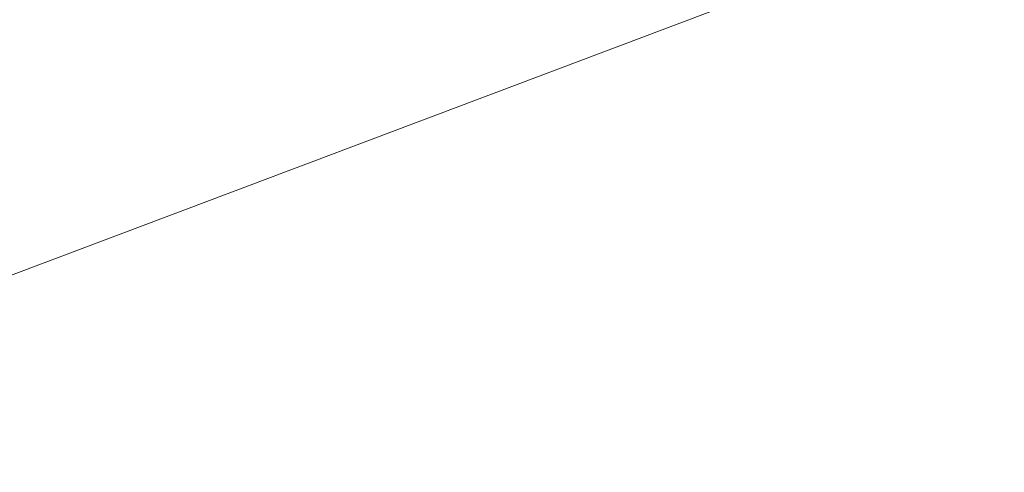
# Model space of a CAD drawing. Extents: x 1620613 to 1693141, y 557269 to 607790.
# Tile 180 of 256: x 1620829.01 to 1620831.49, y 607276.99 to 607278.13. Entities that reach past the tile are written whole.
import ezdxf

# ---------------------------------------------------------------- set-up
doc = ezdxf.new("R2010")
doc.units = 0
doc.header["$LTSCALE"] = 10
doc.header["$MEASUREMENT"] = 0
doc.linetypes.add('DGN Style 2', pattern=[7.346996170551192, 4.408197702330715, -2.938798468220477])
doc.linetypes.add('DGN Style 3', pattern=[10.28579463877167, 7.346996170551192, -2.938798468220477])
for name, color, linetype, lineweight in [('DR_X_Text', 7, 'Continuous', 0), ('DT_X_Contour_Minor', 136, 'DGN Style 3', 0), ('SV_X_Top_of_Bank', 97, 'DGN Style 2', 0)]:
    doc.layers.add(name, color=color, linetype=linetype, lineweight=lineweight)
doc.styles.get("Standard").update_dxf_attribs({"font": 'arial.ttf'})
doc.styles.add('Style-Arial', font='arial.ttf')
doc.dimstyles.get("Standard").update_dxf_attribs({"dimtxt": 0.18, "dimasz": 0.18, "dimexe": 0.18, "dimexo": 0.0625, "dimgap": 0.09, "dimtad": 0, "dimtih": 1, "dimtoh": 1, "dimdec": 4, "dimzin": 0, "dimdsep": 46, "dimtxsty": 'Standard', "dimcen": 0.09, "dimadec": 0, "dimazin": 0, "dimtfac": 1, "dimtdec": 4, "dimtofl": 0, "dimtmove": 0, "dimatfit": 3, "dimfxl": 1, "dimtolj": 1, "dimtzin": 0, "dimarcsym": 0})

# ---------------------------------------------------------------- blocks, each defined once
blk = doc.blocks.new('*U1004')
at = {"layer": 'DT_X_Contour_Minor', "transparency": 33554559, "flags": 128}
for points, elevation in [([(-24.18095962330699, 52.19456630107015), (-26.13961108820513, 50.80046222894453), (-26.52381164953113, 50.52720175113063), (-26.83699127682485, 50.30489349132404), (-27.07914997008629, 50.13353744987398), (-27.25028772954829, 50.01313362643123), (-27.6119605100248, 49.75999305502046), (-27.86025474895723, 49.55198737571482), (-28.33388288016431, 49.11782576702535), (-29.03284490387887, 48.4575082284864), (-29.95714082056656, 47.57103476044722), (-32.72237512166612, 44.90556427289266), (-33.69162985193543, 43.94827698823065), (-34.52546831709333, 43.07551799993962), (-35.22389051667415, 42.287287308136), (-35.78689645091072, 41.58358491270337), (-37.10769058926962, 39.81974958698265), (-37.57608096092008, 39.21586285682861), (-37.99065647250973, 38.72707916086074), (-38.35141712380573, 38.35339849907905), (-38.65836291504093, 38.09482087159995), (-39.40513187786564, 37.55875124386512), (-39.65607010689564, 37.37009547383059), (-39.84880807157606, 37.20618038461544), (-39.98334577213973, 37.06700597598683), (-40.05968320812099, 36.95257224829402), (-40.18564935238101, 36.68040321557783), (-40.22203130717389, 36.57873467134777), (-40.23670256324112, 36.47785581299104), (-40.22966312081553, 36.37776664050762), (-40.20091298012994, 36.27846715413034), (-40.01608735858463, 35.81691215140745), (-40.15048069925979, 35.74531068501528), (-40.16360001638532, 35.73708894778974), (-40.14536082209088, 35.74311007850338), (-40.09576311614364, 35.76337407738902), (-40.01480689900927, 35.79788094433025), (-39.75711230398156, 35.90888974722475), (-39.66908160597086, 35.93833058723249), (-39.59826045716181, 35.94339650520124), (-39.54464885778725, 35.924087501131), (-39.50824680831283, 35.88040357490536), (-39.43412074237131, 35.73141320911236), (-39.40460542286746, 35.66106522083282), (-39.37165401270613, 35.56176403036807), (-39.33526651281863, 35.4335096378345), (-39.29544292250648, 35.2763020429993), (-39.18466522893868, 34.81847752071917), (-39.17252586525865, 34.65688272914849), (-39.21919104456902, 34.51546674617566), (-39.32466076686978, 34.39422957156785), (-39.48893503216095, 34.2931712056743), (-40.00540579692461, 34.0505873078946), (-40.19436498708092, 33.96038744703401), (-40.37388948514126, 33.87172578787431), (-40.54397928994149, 33.78460233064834), (-40.70463440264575, 33.69901707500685), (-41.12046844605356, 33.47284066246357), (-41.26366915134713, 33.39187158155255), (-41.38139573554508, 33.31859664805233), (-41.4736481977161, 33.25301586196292), (-41.54042653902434, 33.19512922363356), (-41.68453661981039, 33.05102371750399), (-41.74308398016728, 32.99779644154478), (-41.81064350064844, 32.94619374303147), (-41.88721518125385, 32.89621562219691), (-41.97279902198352, 32.84786207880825), (-42.21303881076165, 32.72108539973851), (-42.29075835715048, 32.67889523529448), (-42.34373715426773, 32.64740725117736), (-42.37197520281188, 32.62662144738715), (-42.37547250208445, 32.61653782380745), (-42.35181096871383, 32.60391773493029), (-42.39091265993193, 32.583645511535), (-42.52596388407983, 32.53229390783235), (-42.75696464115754, 32.44986292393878), (-43.08391493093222, 32.33635255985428), (-44.0837150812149, 31.99221908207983), (-44.42547770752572, 31.87377317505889), (-44.70091547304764, 31.776535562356), (-44.91002837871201, 31.70050624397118), (-45.05281642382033, 31.64568522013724), (-45.34515139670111, 31.52777354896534), (-45.44244383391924, 31.48830485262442), (-45.51506991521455, 31.45833251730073), (-45.56302964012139, 31.43785654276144), (-45.58632300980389, 31.42687692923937), (-45.61555018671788, 31.41025977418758), (-45.65389966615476, 31.39085678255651), (-45.74702772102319, 31.34511067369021), (-45.89493435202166, 31.27302144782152), (-46.0976195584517, 31.1745891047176), (-46.71115154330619, 30.87697870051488), (-46.99779240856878, 30.74271758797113), (-47.39756601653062, 30.56314205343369), (-47.91047236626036, 30.33825209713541), (-48.53651145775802, 30.06804771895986), (-50.35679269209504, 29.28708348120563), (-51.06820952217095, 28.98171731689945), (-51.83724908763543, 28.65134200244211), (-52.66391138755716, 28.29595753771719), (-53.54819642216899, 27.91556392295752), (-55.9831201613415, 26.86783541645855), (-57.01666897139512, 26.41871289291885), (-58.29112259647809, 25.85714170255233), (-59.80648103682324, 25.18312184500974), (-61.56274429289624, 24.39665332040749), (-66.5673193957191, 22.14947236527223), (-68.33273958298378, 21.3572880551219), (-69.87556881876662, 20.66612084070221), (-71.19580710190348, 20.07597072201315), (-72.29345443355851, 19.58683769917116), (-74.92372604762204, 18.41717243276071), (-76.0391293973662, 17.92006916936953), (-77.4126357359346, 17.30600832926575), (-79.04424506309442, 16.57498991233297), (-80.93395737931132, 15.72701391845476), (-86.31732754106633, 13.30980116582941), (-88.17255430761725, 12.47632087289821), (-89.70070698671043, 11.78878955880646), (-90.90178557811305, 11.24720722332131), (-91.77579008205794, 10.85157386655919), (-93.67036997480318, 9.991150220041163), (-94.38000876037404, 9.669193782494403), (-95.0879901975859, 9.348642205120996), (-95.79431428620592, 9.02949548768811), (-96.49898102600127, 8.71175363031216), (-98.37588253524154, 7.866315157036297), (-99.06783932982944, 7.55473544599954), (-99.73603358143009, 7.254075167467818), (-100.380465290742, 6.964334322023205), (-101.0011344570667, 6.685512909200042), (-102.6245688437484, 5.956548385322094), (-103.1982293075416, 5.697795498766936), (-103.7016349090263, 5.468260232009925), (-104.1347856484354, 5.26794258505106), (-104.4976815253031, 5.096842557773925), (-105.3717307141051, 4.679532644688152), (-105.6991237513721, 4.523773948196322), (-106.0257659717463, 4.369480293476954), (-106.3516573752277, 4.216651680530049), (-106.6767979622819, 4.065288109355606), (-107.5428384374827, 3.663605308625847), (-107.8765955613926, 3.5093037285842), (-108.228336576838, 3.347661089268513), (-108.5980614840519, 3.178677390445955), (-108.9857702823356, 3.002352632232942), (-110.0436389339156, 2.522365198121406), (-110.3899303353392, 2.366441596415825), (-110.6354030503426, 2.258661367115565), (-110.7800570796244, 2.199024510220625), (-110.8238924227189, 2.187531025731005), (-110.8063617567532, 2.221072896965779), (-110.8176179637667, 2.22399142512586), (-110.864534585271, 2.207590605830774), (-110.9471116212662, 2.171870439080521), (-111.065349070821, 2.116830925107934), (-111.4281961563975, 1.944299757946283), (-111.549772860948, 1.887374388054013), (-111.6423676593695, 1.845996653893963), (-111.7059805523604, 1.820166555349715), (-111.7406115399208, 1.809884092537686), (-111.7943182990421, 1.803194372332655), (-111.8286533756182, 1.792639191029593), (-111.8913785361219, 1.765990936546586), (-111.9824937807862, 1.723249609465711), (-112.1019991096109, 1.66441520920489), (-112.4585334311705, 1.486066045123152), (-112.6107108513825, 1.409811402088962), (-112.7998423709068, 1.314809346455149), (-113.0259279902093, 1.201059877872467), (-113.2889677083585, 1.068562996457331), (-114.0396790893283, 0.69024142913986), (-114.2872314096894, 0.568059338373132), (-114.4668548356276, 0.4852542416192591), (-114.5785493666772, 0.4418261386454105), (-114.6223150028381, 0.4377750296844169), (-114.648451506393, 0.4794747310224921), (-114.6577560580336, 0.4941408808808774), (-114.6660673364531, 0.5068645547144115), (-114.6733853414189, 0.5176457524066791), (-114.6797100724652, 0.5264844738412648), (-114.7069078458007, 0.5631993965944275), (-114.8184190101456, 0.5857427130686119), (-114.8512880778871, 0.5817863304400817), (-114.9021047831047, 0.5602557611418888), (-114.9708691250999, 0.521151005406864), (-115.0575811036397, 0.4644720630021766), (-115.3127432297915, 0.2898959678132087), (-115.4414968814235, 0.1639744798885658), (-115.6363862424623, -0.08285791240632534), (-115.8974113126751, -0.4506012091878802), (-116.2245720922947, -0.9392554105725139), (-117.1851817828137, -2.403547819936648), (-117.5714658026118, -2.953456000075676), (-118.0098605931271, -3.504961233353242), (-118.500366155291, -4.058063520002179), (-119.0429824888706, -4.612762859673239), (-120.5594404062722, -6.094090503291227), (-121.1927058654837, -6.659830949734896), (-121.9551588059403, -7.246056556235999), (-122.8467992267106, -7.852767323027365), (-123.8676271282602, -8.479963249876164), (-126.7620848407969, -10.17979926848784), (-127.864000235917, -10.8284669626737), (-128.9989031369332, -11.49959303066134), (-130.1667935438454, -12.19317747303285), (-131.3676714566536, -12.90922028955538), (-134.6139958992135, -14.84861229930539), (-135.6910177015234, -15.49258175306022), (-136.4873397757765, -15.96994610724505), (-137.00296212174, -16.28070536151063), (-137.237884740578, -16.42485951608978), (-137.4900787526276, -16.58713046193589), (-137.7565083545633, -16.75856111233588), (-138.3666516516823, -17.1511498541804), (-139.3205086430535, -17.76489668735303), (-140.6180793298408, -18.59980161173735), (-144.5365527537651, -21.12109219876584), (-146.057583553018, -22.07550189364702), (-147.6818208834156, -23.04776303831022), (-149.4092647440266, -24.03787563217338), (-151.2399151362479, -25.04583967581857), (-156.2592582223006, -27.75754572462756), (-157.9071188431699, -28.64785731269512), (-159.0861933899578, -29.28501254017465), (-159.7964818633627, -29.66901140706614), (-160.0379842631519, -29.799853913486), (-160.0569425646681, -29.81122544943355), (-160.0890574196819, -29.82893668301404), (-160.1711832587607, -29.87354173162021), (-160.3033200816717, -29.94504059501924), (-160.4854678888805, -30.04343327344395), (-161.0378766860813, -30.34167216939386), (-161.453391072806, -30.58673781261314), (-162.2856276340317, -31.09825556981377), (-163.5345863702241, -31.8762254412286), (-165.2002672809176, -32.92064742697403), (-173.9457966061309, -38.41633829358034), (-174.5053201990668, -38.7314004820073), (-174.867815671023, -38.89980899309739), (-175.7155062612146, -39.27000787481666), (-177.0483919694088, -39.84199712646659), (-178.8664727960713, -40.61577674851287), (-184.3616151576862, -42.94824290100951), (-186.1728366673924, -43.71679719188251), (-187.4851444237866, -44.27311045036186), (-188.2985384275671, -44.61718267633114), (-188.6130186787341, -44.74901386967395), (-188.7864143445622, -44.81757567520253), (-188.8437101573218, -44.84031453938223), (-188.8855508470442, -44.85710977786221), (-188.9119364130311, -44.86796139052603), (-188.9228668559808, -44.87286937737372), (-188.931407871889, -44.87803250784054), (-188.9728376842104, -44.90323402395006), (-189.0907213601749, -44.97496622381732), (-189.2850588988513, -45.09322910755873), (-189.5558503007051, -45.25802267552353), (-190.9979358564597, -46.13563092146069), (-200.9809675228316, -50.38128774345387), (-202.8592208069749, -51.18005113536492), (-204.215538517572, -51.75677410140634), (-205.04992065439, -52.11145664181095), (-205.3623672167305, -52.24409875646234), (-205.4996439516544, -52.30175716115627), (-205.6967714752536, -52.38455384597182), (-206.1851964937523, -52.58970009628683), (-206.9649190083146, -52.91719591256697), (-208.0359390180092, -53.36704129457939), (-211.2803890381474, -54.72976173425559), (-212.5267256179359, -55.24626083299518), (-213.8323978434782, -55.77371779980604), (-215.1974057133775, -56.31213263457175), (-216.6217492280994, -56.86150533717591), (-220.4991127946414, -58.34110970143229), (-221.7850403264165, -58.8320294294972), (-222.734800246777, -59.19508533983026), (-223.3483925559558, -59.43027743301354), (-223.6258172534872, -59.53760570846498), (-223.9173929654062, -59.65332935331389), (-224.22196076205, -59.77157573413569), (-224.9169823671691, -60.039522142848), (-226.0024577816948, -60.45716857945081), (-227.4783870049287, -61.02451504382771), (-231.9348033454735, -62.73703898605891), (-233.6412232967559, -63.39652951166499), (-235.4181708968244, -64.09060813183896), (-237.2656461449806, -64.81927484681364), (-239.1836490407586, -65.5825296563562), (-244.3923602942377, -67.6639932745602), (-246.1431725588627, -68.36306236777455), (-247.4890759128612, -68.89917193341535), (-248.4300703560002, -69.27232197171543), (-248.9661558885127, -69.48251248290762), (-249.8558387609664, -69.82574114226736), (-250.2946615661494, -69.97874927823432), (-250.9438678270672, -70.1803521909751), (-251.8034575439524, -70.43054988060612), (-252.8734307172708, -70.72934234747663), (-256.0072037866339, -71.59091529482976), (-257.3000331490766, -71.91154492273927), (-258.8281914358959, -72.22725409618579), (-260.5916786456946, -72.53804281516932), (-262.5904947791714, -72.84391107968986), (-268.2344430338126, -73.6529991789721), (-269.2004858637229, -74.22120432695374), (-267.8656531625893, -75.31900369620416), (-264.229944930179, -76.94639728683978), (-258.2933611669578, -79.1033850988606), (-239.394637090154, -85.56147822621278), (-233.1634486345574, -87.66069986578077), (-228.643926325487, -89.1147949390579), (-225.8360701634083, -89.92376344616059), (-224.7398801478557, -90.08760538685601), (-224.0989283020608, -89.66434847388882), (-223.7262266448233, -89.61622242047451), (-223.0888355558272, -89.78928694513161), (-222.1867550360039, -90.18354204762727), (-221.0199850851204, -90.79898772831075), (-217.5556793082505, -92.7350969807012), (-216.3597373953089, -93.36094720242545), (-215.3701409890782, -93.78641592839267), (-214.5868900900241, -94.01150315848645), (-214.0099846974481, -94.03620889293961), (-211.7992323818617, -93.68394549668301), (-207.7296554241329, -92.34900280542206), (-206.1300878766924, -91.03043986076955), (-205.8097007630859, -90.77156042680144), (-205.5340683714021, -90.56002053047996), (-205.303190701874, -90.39582017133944), (-205.117067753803, -90.27895934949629), (-204.6804128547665, -90.0304498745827), (-204.5339060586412, -89.94748955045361), (-204.4218768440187, -89.88499068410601), (-204.3443252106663, -89.84295327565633), (-204.3012511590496, -89.82137732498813), (-204.2323571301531, -89.79112340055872), (-204.0175103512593, -89.70875089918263), (-203.4246405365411, -89.48432383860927), (-202.4537476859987, -89.11784221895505), (-201.1048318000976, -88.60930603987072), (-197.0036920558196, -87.06380348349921), (-195.53523340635, -86.48951762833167), (-194.2057122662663, -85.92578698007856), (-193.0151286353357, -85.37261153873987), (-191.963482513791, -84.8299913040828), (-189.3443428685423, -83.39707762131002), (-188.3270215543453, -82.8713957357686), (-187.2394123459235, -82.36903534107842), (-186.0815152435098, -81.88999643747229), (-184.8533302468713, -81.4342790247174), (-181.484453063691, -80.2501279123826), (-180.3467177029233, -79.84876827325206), (-179.4601695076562, -79.53280269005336), (-178.8248084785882, -79.30223116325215), (-178.4406346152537, -79.15705369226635), (-177.7510872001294, -78.88377251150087), (-177.4752271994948, -78.77552726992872), (-177.1648077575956, -78.65575243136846), (-176.8198288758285, -78.52444799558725), (-176.4402905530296, -78.38161396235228), (-175.3821091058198, -77.98535041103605), (-174.657990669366, -77.70635111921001), (-173.2792714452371, -77.1665509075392), (-171.2459514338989, -76.3659497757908), (-168.5580306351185, -75.30454772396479), (-160.5174407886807, -72.12640769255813), (-157.8664053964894, -71.07881973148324), (-155.9437416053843, -70.31966087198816), (-154.7494494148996, -69.8489311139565), (-154.2835288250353, -69.66663045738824), (-154.0122360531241, -69.56506750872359), (-153.8901976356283, -69.51096790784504), (-153.7275519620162, -69.42484131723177), (-153.5242990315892, -69.30668773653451), (-153.2804388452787, -69.15650716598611), (-152.5760020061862, -68.71332299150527), (-152.3022596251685, -68.54918621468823), (-152.0093601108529, -68.38916401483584), (-151.6973034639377, -68.23325639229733), (-151.3660896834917, -68.08146334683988), (-150.457310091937, -67.68216799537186), (-149.7965649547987, -67.40557416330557), (-148.4959142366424, -66.87526418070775), (-146.5553579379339, -66.09123804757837), (-143.9748960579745, -65.05349576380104), (-136.2404569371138, -61.94789480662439), (-133.6499864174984, -60.91447590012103), (-131.6794041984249, -60.14341989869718), (-130.3287102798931, -59.63472680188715), (-129.597904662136, -59.38839661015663), (-128.475607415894, -59.08133330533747), (-128.0837312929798, -58.95530226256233), (-127.7498258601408, -58.8075066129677), (-127.4738911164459, -58.63794635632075), (-127.2559270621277, -58.44662149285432), (-126.3740264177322, -57.50298804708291), (-125.5114376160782, -56.88272472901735), (-125.3272058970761, -56.75648262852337), (-125.1441916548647, -56.64358346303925), (-124.9623948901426, -56.54402723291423), (-124.7818156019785, -56.45781393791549), (-124.3018941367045, -56.24570239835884), (-124.1252345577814, -56.16937275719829), (-123.9551969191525, -56.09946748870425), (-123.7917812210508, -56.03598659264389), (-123.634987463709, -55.97893006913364), (-123.2257000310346, -55.83534516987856), (-123.0975281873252, -55.78019966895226), (-123.0199782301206, -55.7224518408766), (-122.9930501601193, -55.66210168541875), (-123.01674397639, -55.59914920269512), (-123.2454328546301, -55.29929885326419), (-123.5280223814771, -55.37079651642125), (-123.557898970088, -55.37377578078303), (-123.5264189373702, -55.35207171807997), (-123.4335822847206, -55.30568432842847), (-123.2793890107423, -55.23461361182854), (-122.7863981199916, -55.01218059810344), (-122.5932278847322, -54.92795936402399), (-122.383460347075, -54.84212042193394), (-122.1570955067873, -54.75466377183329), (-121.9141333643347, -54.66558941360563), (-121.2441045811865, -54.42590084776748), (-120.9864257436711, -54.32681635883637), (-120.7159108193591, -54.20932931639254), (-120.4325598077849, -54.07343972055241), (-120.1363727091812, -53.91914757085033), (-119.3294256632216, -53.48316510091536), (-119.0607926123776, -53.33840922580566), (-118.8601037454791, -53.23112845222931), (-118.7273590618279, -53.1613227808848), (-118.6625585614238, -53.1289922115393), (-118.5803494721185, -53.09274416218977), (-118.5320814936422, -53.07158985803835), (-118.4489343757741, -53.0353129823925), (-118.330908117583, -52.9839135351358), (-118.1780027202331, -52.91739151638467), (-117.723749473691, -52.71983603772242), (-117.574481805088, -52.65467205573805), (-117.4673687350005, -52.60734671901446), (-117.40241026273, -52.57786002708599), (-117.3796063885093, -52.56621198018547), (-117.3750021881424, -52.55893538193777), (-117.32292377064, -52.53514638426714), (-117.1701416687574, -52.46923683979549), (-116.916655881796, -52.36120674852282), (-116.56246641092, -52.21105611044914), (-115.4836895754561, -51.75449367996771), (-115.0592612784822, -51.57221276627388), (-114.5950590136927, -51.36779184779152), (-114.0910827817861, -51.14123092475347), (-113.547332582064, -50.89252999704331), (-112.044300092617, -50.1998075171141), (-111.4609096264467, -49.93227813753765), (-110.8380125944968, -49.64923185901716), (-110.1756089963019, -49.3506686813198), (-109.4736988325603, -49.03658860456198), (-107.5492629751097, -48.17835253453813), (-106.8173808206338, -47.85253848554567), (-106.0650612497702, -47.51877339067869), (-105.2923042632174, -47.17705725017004), (-104.4991098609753, -46.82739006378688), (-102.3566749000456, -45.88434283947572), (-101.3863502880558, -45.45568486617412), (-100.0822026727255, -44.87699636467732), (-98.44423205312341, -44.14827733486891), (-96.4724384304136, -43.26952777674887), (-90.76922476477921, -40.72615491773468), (-88.75926945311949, -39.8289467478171), (-87.00681376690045, -39.04485188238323), (-85.5118577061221, -38.37387032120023), (-84.27440127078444, -37.81600206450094), (-81.31785027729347, -36.47917111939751), (-80.27335569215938, -36.00698643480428), (-79.35728518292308, -35.59305558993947), (-78.56963874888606, -35.23737858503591), (-77.91041639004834, -34.9399554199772), (-76.32372220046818, -34.22449876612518), (-75.53716309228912, -33.87114173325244), (-74.36750640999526, -33.34766312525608), (-72.81475215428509, -32.65406294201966), (-70.87890032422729, -31.79034118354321), (-65.20583201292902, -29.2602543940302), (-63.27956802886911, -28.40062648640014), (-61.75557730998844, -27.71930785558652), (-60.63385985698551, -27.21629850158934), (-59.91441566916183, -26.89159842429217), (-58.53226218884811, -26.26347725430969), (-58.06345880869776, -26.05004163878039), (-57.69366377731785, -25.88082566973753), (-57.42287709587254, -25.75582934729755), (-57.25109876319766, -25.6750526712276), (-56.92503434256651, -25.51860773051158), (-56.77381655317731, -25.44516997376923), (-56.56471150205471, -25.34219040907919), (-56.29771918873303, -25.2096690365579), (-55.97283961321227, -25.04760585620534), (-55.02931106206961, -24.57604829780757), (-54.67752068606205, -24.40195806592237), (-54.3297959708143, -24.23335553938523), (-53.98613691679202, -24.0702407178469), (-53.64654352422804, -23.9126136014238), (-52.746382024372, -23.49959156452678), (-52.45081458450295, -23.36482985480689), (-52.23923338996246, -23.27031125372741), (-52.11163844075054, -23.21603576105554), (-52.06802973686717, -23.20200337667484), (-52.06372152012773, -23.21824116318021), (-52.04211588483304, -23.21375886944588), (-51.98053014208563, -23.18813364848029), (-51.87896429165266, -23.1413655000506), (-51.73741833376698, -23.07345442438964), (-51.3066556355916, -22.8641676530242), (-51.11980596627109, -22.77346711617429), (-50.88232898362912, -22.65833058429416), (-50.59422468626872, -22.51875805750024), (-50.25549307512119, -22.35474953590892), (-49.28470569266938, -21.88481215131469), (-48.97027855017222, -21.73316172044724), (-48.75508766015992, -21.63066346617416), (-48.63913302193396, -21.57731738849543), (-48.62241463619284, -21.5731234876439), (-48.71014727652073, -21.62747598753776), (-48.72413865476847, -21.63849978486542), (-48.70031330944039, -21.63080680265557), (-48.6386712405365, -21.60439704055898), (-48.53921244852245, -21.55927049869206), (-48.22356670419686, -21.41397734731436), (-48.10382505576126, -21.37670235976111), (-47.98133441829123, -21.37384726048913), (-47.85609479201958, -21.40541204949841), (-47.72810617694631, -21.47139672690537), (-47.12441166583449, -21.85963829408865), (-43.89396079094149, -19.59121021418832), (-43.19775608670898, -19.02601108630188), (-42.49362092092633, -18.30259716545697), (-41.78155529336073, -17.42096845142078), (-41.06155920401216, -16.38112494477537), (-39.13099568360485, -13.39725586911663), (-38.40827419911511, -12.38038078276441), (-37.688032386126, -11.56765733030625), (-36.97027024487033, -10.95908551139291), (-36.25498777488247, -10.55466532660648), (-34.35087408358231, -9.748413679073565), (-33.71216939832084, -9.477969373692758), (-33.22414061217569, -9.271325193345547), (-32.88678772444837, -9.128481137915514), (-32.70011073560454, -9.049437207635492), (-32.40320662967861, -8.923720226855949), (-31.99930430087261, -8.653783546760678), (-31.0102753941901, -7.938261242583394), (-29.4361199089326, -6.777153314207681), (-27.27683784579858, -5.170459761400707), (-20.73858357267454, -0.2918294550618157), (-18.53161800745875, 1.345858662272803), (-16.8144120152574, 2.599950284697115), (-15.58696559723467, 3.470445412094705), (-14.84927875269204, 3.957344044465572), (-13.5351265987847, 4.744278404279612), (-13.07620861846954, 5.023531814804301), (-12.68506879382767, 5.27109127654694), (-12.36170712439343, 5.486956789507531), (-12.10612361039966, 5.671128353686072), (-11.51493844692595, 6.119993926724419), (-11.03056794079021, 6.436196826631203), (-10.02084529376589, 7.048156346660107), (-8.48577050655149, 7.955872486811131), (-6.42534357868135, 9.159345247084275), (-0.230402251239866, 12.76294810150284), (1.8345676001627, 13.96469584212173), (3.383271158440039, 14.86723692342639), (4.41570842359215, 15.47057134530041), (4.931879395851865, 15.77469910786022), (5.619980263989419, 16.18676426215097), (6.044165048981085, 16.44713893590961), (6.800643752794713, 16.91921409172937), (7.889416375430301, 17.60298972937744), (9.31048291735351, 18.49846584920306), (16.71747925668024, 23.17132219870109), (21.32444000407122, 24.17666403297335), (22.23724801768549, 24.25435453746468), (23.00126030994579, 24.0565652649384), (23.6164768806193, 23.5832962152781), (24.08289772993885, 22.8345473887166), (25.91233834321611, 18.69760005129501)], 1.800041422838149), ([(-26.4221577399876, 51.95833175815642), (-27.71982852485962, 51.03469212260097), (-27.97437398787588, 50.85364810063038), (-28.18186575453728, 50.70636159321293), (-28.34230382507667, 50.59283259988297), (-28.4556881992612, 50.51306112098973), (-28.69530826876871, 50.34534719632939), (-28.85981133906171, 50.20753661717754), (-29.17360549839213, 49.91989032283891), (-29.63669074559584, 49.48240831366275), (-30.24906708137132, 48.8950905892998), (-32.08112542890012, 47.12912903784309), (-32.72328845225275, 46.49489483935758), (-33.27573376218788, 45.91666340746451), (-33.73846135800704, 45.39443474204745), (-34.11147124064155, 44.92820884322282), (-34.98654064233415, 43.75961013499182), (-35.37127004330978, 43.30610329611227), (-35.86915619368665, 42.82203181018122), (-36.48019909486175, 42.30739567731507), (-37.20439874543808, 41.76219489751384), (-39.28647348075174, 40.2675732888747), (-39.98611710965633, 39.74158006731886), (-40.52349194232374, 39.28456660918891), (-40.89859798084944, 38.89653291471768), (-41.11143522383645, 38.57747898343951), (-41.46264281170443, 37.81864151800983), (-41.56407973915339, 37.53517833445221), (-41.60498482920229, 37.25391688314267), (-41.58535808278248, 36.97485716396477), (-41.50519949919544, 36.69799917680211), (-40.98988515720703, 35.41113261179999), (-41.36458870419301, 35.2114997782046), (-41.40116681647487, 35.18857666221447), (-41.35031391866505, 35.20536424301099), (-41.21203001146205, 35.26186252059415), (-40.98631509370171, 35.35807149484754), (-40.26783396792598, 35.66757635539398), (-40.02239461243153, 35.74966068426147), (-39.8249373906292, 35.76378502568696), (-39.6754623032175, 35.70994937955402), (-39.57396934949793, 35.58815374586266), (-39.36729765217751, 35.17275207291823), (-39.29846415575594, 35.03223562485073), (-39.24696743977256, 34.92223753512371), (-39.21280750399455, 34.84275780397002), (-39.19598434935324, 34.79379643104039), (-39.17423830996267, 34.70392391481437), (-39.19917079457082, 34.65937235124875), (-39.29027777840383, 34.59312204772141), (-39.44755926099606, 34.50517300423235), (-39.67101524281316, 34.39552522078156), (-40.35513052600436, 34.07419947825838), (-40.58325396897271, 33.96678022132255), (-40.75453783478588, 33.8855167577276), (-40.86898212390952, 33.83040908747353), (-40.92658683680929, 33.80145721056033), (-41.00441330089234, 33.7591265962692), (-41.04055930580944, 33.73462800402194), (-41.09062747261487, 33.69288018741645), (-41.15461780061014, 33.63388314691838), (-41.2325302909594, 33.55763688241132), (-41.45885981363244, 33.33131454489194), (-41.55081032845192, 33.24771939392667), (-41.65691473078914, 33.16667569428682), (-41.77717302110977, 33.08818344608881), (-41.91158519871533, 33.01224264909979), (-42.28888952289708, 32.81313579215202), (-42.41095057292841, 32.74687478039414), (-42.49415548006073, 32.69742188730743), (-42.53850424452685, 32.66477711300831), (-42.54399686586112, 32.64894045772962), (-42.50683566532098, 32.62912020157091), (-42.53423417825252, 32.60898901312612), (-42.64430061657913, 32.56346063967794), (-42.83703498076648, 32.49253508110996), (-43.11243727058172, 32.39621233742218), (-43.95706727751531, 32.10548877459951), (-44.25215094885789, 32.00285932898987), (-44.50392945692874, 31.91301366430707), (-44.71240280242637, 31.83595178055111), (-44.8775709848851, 31.77167367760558), (-45.26027925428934, 31.61731044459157), (-45.38764896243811, 31.56564027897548), (-45.48272688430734, 31.5264022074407), (-45.54551302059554, 31.49959622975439), (-45.5760073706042, 31.48522234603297), (-45.61426992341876, 31.46346811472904), (-45.66447487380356, 31.43806682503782), (-45.78639281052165, 31.37817862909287), (-45.98002373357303, 31.28380352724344), (-46.24536764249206, 31.15494151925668), (-47.04856871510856, 30.7653269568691), (-47.38836151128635, 30.6047740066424), (-47.80533909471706, 30.41532607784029), (-48.29950146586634, 30.19698317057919), (-48.87084862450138, 29.94974528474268), (-50.49735409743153, 29.25191761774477), (-51.13303793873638, 28.97905882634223), (-51.8202103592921, 28.68385320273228), (-52.55887135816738, 28.3663007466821), (-53.3490209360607, 28.02640145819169), (-55.52473791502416, 27.09020757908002), (-56.49371372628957, 26.66848666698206), (-57.76885342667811, 26.10546933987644), (-59.35015701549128, 25.40115559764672), (-61.23762449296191, 24.55554544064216), (-66.6790896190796, 22.11218980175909), (-68.57485017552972, 21.26142299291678), (-70.18103300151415, 20.54163929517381), (-71.49763809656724, 19.95283870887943), (-72.52466546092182, 19.49502123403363), (-74.8773014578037, 18.44881878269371), (-75.91999211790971, 17.98397094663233), (-77.28358709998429, 17.37407927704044), (-78.96808640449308, 16.61914377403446), (-80.97349003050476, 15.71916443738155), (-86.74910546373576, 13.12582776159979), (-88.72374219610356, 12.23877836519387), (-90.31594081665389, 11.52263268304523), (-91.52570132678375, 10.97739071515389), (-92.3530237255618, 10.60305246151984), (-94.04929930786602, 9.832688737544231), (-94.68466071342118, 9.54443124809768), (-95.31853824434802, 9.257431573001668), (-95.95093189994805, 8.971689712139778), (-96.58184168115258, 8.687205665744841), (-98.26228926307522, 7.930258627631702), (-98.89682115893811, 7.644555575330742), (-99.54008116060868, 7.355156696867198), (-100.1920692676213, 7.06206199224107), (-100.8527854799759, 6.765271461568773), (-102.6263328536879, 5.968902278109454), (-103.2449727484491, 5.690073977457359), (-103.7707319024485, 5.450865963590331), (-104.2036103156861, 5.251278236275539), (-104.5436079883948, 5.091310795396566), (-105.3264274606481, 4.717558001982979), (-105.6287788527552, 4.573821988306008), (-105.9487184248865, 4.422928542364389), (-106.2862461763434, 4.264877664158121), (-106.6413621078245, 4.099669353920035), (-107.6117888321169, 3.649570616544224), (-107.9746458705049, 3.481720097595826), (-108.3353969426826, 3.315742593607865), (-108.6940420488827, 3.151638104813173), (-109.0505811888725, 2.989406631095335), (-109.9985442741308, 2.55928672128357), (-110.3086120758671, 2.420033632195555), (-110.5278431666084, 2.324864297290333), (-110.6562375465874, 2.273778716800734), (-110.6937952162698, 2.266776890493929), (-110.6728333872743, 2.306883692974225), (-110.6862926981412, 2.310373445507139), (-110.7423920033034, 2.290762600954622), (-110.8411313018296, 2.24805115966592), (-110.9825105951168, 2.182239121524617), (-111.4163753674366, 1.975939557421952), (-111.5617474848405, 1.90787255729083), (-111.6724652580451, 1.858396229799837), (-111.7485286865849, 1.827510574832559), (-111.7899377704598, 1.815215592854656), (-111.8541562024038, 1.807216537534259), (-111.8952114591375, 1.794595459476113), (-111.9702134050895, 1.76273151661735), (-112.0791620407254, 1.71162470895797), (-112.2220573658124, 1.641275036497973), (-112.6483738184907, 1.428018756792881), (-112.8175543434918, 1.34328058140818), (-113.0053585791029, 1.249008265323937), (-113.2117865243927, 1.145201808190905), (-113.4368381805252, 1.031861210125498), (-114.0618075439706, 0.7169074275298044), (-114.2700324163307, 0.618599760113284), (-114.4259800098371, 0.5598920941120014), (-114.5296503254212, 0.5407844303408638), (-114.5810433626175, 0.5612767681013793), (-114.6483884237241, 0.6687230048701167), (-114.6723631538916, 0.7065127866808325), (-114.6937785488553, 0.7392974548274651), (-114.7126346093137, 0.7670770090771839), (-114.7289313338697, 0.7898514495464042), (-114.799010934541, 0.884453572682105), (-115.0863380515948, 0.9425401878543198), (-115.1710306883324, 0.9323459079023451), (-115.3019684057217, 0.8768688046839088), (-115.4791512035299, 0.7761088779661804), (-115.702579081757, 0.6300661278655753), (-116.3600468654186, 0.180241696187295), (-116.6101513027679, -0.01975269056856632), (-116.8673637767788, -0.2823675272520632), (-117.131684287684, -0.6076028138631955), (-117.4031128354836, -0.995458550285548), (-118.1363996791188, -2.11323444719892), (-118.4312717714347, -2.533009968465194), (-118.765922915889, -2.954004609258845), (-119.1403531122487, -3.376218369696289), (-119.5545623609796, -3.79965124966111), (-120.712159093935, -4.930431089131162), (-121.2576473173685, -5.398751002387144), (-122.025914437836, -5.955625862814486), (-123.0169604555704, -6.601055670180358), (-124.2307853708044, -7.33504042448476), (-127.7646903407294, -9.410406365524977), (-129.0504631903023, -10.16678530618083), (-130.2573530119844, -10.87939767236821), (-131.3853598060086, -11.54824346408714), (-132.4344835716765, -12.17332268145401), (-135.1269695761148, -13.78184516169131), (-136.0246570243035, -14.31878836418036), (-136.6983548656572, -14.72322611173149), (-137.1480630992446, -14.99515840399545), (-137.3737817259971, -15.13458524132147), (-137.677045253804, -15.32971620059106), (-137.9974270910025, -15.53586171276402), (-138.7311249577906, -16.00795002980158), (-139.8781388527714, -16.74598115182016), (-141.4384687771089, -17.74995507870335), (-146.1504366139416, -20.78180929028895), (-147.8899061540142, -21.88109677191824), (-149.5743388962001, -22.90506855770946), (-151.2037348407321, -23.85372464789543), (-152.7780939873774, -24.72706504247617), (-156.9030026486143, -26.95555183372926), (-158.2580997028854, -27.68774060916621), (-159.2297093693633, -28.21294184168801), (-159.8178316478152, -28.53115553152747), (-160.0224665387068, -28.64238167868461), (-160.0568430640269, -28.66300134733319), (-160.0893978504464, -28.68125328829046), (-160.1612798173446, -28.72054435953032), (-160.2724889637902, -28.78087456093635), (-160.4230252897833, -28.8622438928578), (-160.8768917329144, -29.10728095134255), (-161.2334875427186, -29.31818412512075), (-161.9628751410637, -29.7671158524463), (-163.0650545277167, -30.45407613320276), (-164.540025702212, -31.3790649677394), (-168.9703378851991, -34.16307326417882), (-170.4930653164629, -35.11789278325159), (-171.7385134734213, -35.89434511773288), (-172.7066823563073, -36.49243026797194), (-173.3975719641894, -36.91214823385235), (-174.8702385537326, -37.79357323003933), (-175.577311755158, -38.18167739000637), (-176.5940314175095, -38.68492112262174), (-177.9203975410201, -39.30330442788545), (-179.5564101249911, -40.0368273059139), (-184.331972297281, -42.14640774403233), (-185.9600141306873, -42.86267835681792), (-187.2624680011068, -43.4293048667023), (-188.2393339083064, -43.84628727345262), (-188.890611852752, -44.11362557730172), (-190.1932357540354, -44.62700225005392), (-190.8766222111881, -44.90431178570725), (-191.9498136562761, -45.35120788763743), (-193.4128100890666, -45.9676905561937), (-195.265611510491, -46.75375979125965), (-200.7261552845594, -49.0760598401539), (-202.5265453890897, -49.8416973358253), (-203.8323078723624, -50.39688478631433), (-204.6434427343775, -50.74162219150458), (-204.9599499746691, -50.87590955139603), (-205.1444657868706, -50.9534091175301), (-205.4094279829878, -51.06469744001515), (-206.0659277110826, -51.34043773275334), (-207.1139649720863, -51.78062999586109), (-208.5535397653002, -52.38527422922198), (-212.9144559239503, -54.21692814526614), (-214.4953707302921, -54.87517555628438), (-215.9674280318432, -55.47617735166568), (-217.3306278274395, -56.01993353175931), (-218.5849701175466, -56.50644409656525), (-221.7847395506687, -57.72747811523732), (-222.8509311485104, -58.13458622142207), (-223.6496788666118, -58.44013502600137), (-224.1809827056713, -58.64412452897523), (-224.4448426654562, -58.74655473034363), (-224.7918773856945, -58.88428953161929), (-225.0772514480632, -58.99538952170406), (-225.673097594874, -59.22538839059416), (-226.5794158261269, -59.57428613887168), (-227.796206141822, -60.04208276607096), (-231.4549430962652, -61.44807227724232), (-232.9376689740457, -62.02218422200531), (-234.6417938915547, -62.69002792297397), (-236.5673178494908, -63.4516033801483), (-238.7142408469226, -64.3069105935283), (-244.7345675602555, -66.71270550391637), (-246.739514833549, -67.51349833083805), (-248.2391116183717, -68.111530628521), (-249.2333579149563, -68.50680239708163), (-249.72225372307, -68.69931363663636), (-250.3521752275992, -68.94232956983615), (-250.7275681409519, -69.0684500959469), (-251.3813057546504, -69.26454972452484), (-252.313388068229, -69.53062845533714), (-253.523815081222, -69.86668628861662), (-257.1227467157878, -70.85614598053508), (-258.6074759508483, -71.22436795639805), (-260.3624649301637, -71.58693911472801), (-262.3877136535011, -71.94385945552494), (-264.6832221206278, -72.2951289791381), (-271.1649243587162, -73.22431328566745), (-272.2743608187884, -73.87685941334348), (-270.7413935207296, -75.13760956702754), (-266.5660224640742, -77.00656374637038), (-259.7482476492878, -79.48372195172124), (-238.0443097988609, -86.90041586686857), (-230.9031500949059, -89.32110521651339), (-225.7576243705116, -91.02065282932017), (-222.6077326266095, -91.99905870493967), (-221.453474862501, -92.2563228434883), (-221.0362994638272, -91.98083823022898), (-220.7937196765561, -91.94951449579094), (-220.3788618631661, -92.06215675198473), (-219.7917260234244, -92.31876499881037), (-219.0323121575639, -92.71933923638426), (-216.7775044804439, -93.9794918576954), (-215.9991035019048, -94.38683808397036), (-215.3550063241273, -94.66376229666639), (-214.8452129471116, -94.81026449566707), (-214.4697233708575, -94.82634468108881), (-213.0308142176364, -94.59706751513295), (-209.0644522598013, -93.2959824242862), (-208.0970566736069, -93.20292095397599), (-206.8947393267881, -93.48134443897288), (-205.4575002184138, -94.13125287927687), (-203.7853393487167, -95.15264627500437), (-199.0130146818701, -98.3716752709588), (-197.5992905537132, -99.25004037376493), (-196.9373616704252, -99.47086393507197), (-197.0272280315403, -99.03414595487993), (-197.8688896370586, -97.93988643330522), (-201.1157142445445, -94.14513898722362), (-202.1445991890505, -92.86694454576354), (-202.7961355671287, -91.87842180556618), (-203.0703233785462, -91.1795707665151), (-202.9671626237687, -90.77039142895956), (-201.6052657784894, -89.53678849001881), (-196.2946542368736, -87.53550001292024), (-195.1693159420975, -87.08935588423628), (-194.06927743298, -86.60861856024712), (-192.994538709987, -86.09328804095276), (-191.9450997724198, -85.54336432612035), (-189.1803289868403, -84.0307768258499), (-188.1064418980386, -83.47586562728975), (-186.9583587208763, -82.94557265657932), (-185.7360794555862, -82.43989791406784), (-184.4396041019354, -81.9588413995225), (-180.8834083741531, -80.70884833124), (-179.6824118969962, -80.28517202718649), (-178.7465692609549, -79.95163791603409), (-178.0758804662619, -79.70824599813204), (-177.6703455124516, -79.55499627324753), (-176.9424574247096, -79.26651993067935), (-176.675729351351, -79.16141957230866), (-176.4214611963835, -79.06247575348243), (-176.1796529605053, -78.96968847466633), (-175.9503046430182, -78.88305773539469), (-175.3553223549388, -78.6602511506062), (-174.762106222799, -78.4298333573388), (-173.4286945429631, -77.90568491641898), (-171.3550873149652, -77.08780582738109), (-168.5412845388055, -75.9761960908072), (-160.0508830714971, -72.6202625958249), (-157.2561313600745, -71.51578799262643), (-155.2396773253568, -70.71931430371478), (-154.001520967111, -70.2308415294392), (-153.5416622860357, -70.0503696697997), (-153.3531027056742, -69.97977926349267), (-153.2682810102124, -69.9421778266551), (-153.155235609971, -69.88231632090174), (-153.0139665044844, -69.800194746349), (-152.8444736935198, -69.69581310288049), (-152.3548612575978, -69.38778196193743), (-152.1645990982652, -69.27370018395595), (-151.9610219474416, -69.16247820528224), (-151.74412980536, -69.05411602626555), (-151.5139226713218, -68.94861364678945), (-150.8822836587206, -68.6710870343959), (-150.2915771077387, -68.4260573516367), (-148.9931867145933, -67.89911326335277), (-146.9871124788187, -67.09025476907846), (-144.2733544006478, -65.99948186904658), (-136.0930877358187, -62.71486826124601), (-133.3686395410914, -61.62607873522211), (-131.3304949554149, -60.82317036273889), (-129.9786539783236, -60.30614314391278), (-129.313116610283, -60.07499707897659), (-128.4534217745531, -59.83978244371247), (-128.1407040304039, -59.72982814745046), (-127.8473219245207, -59.57637623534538), (-127.573275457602, -59.3794267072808), (-127.3185646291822, -59.13897956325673), (-126.1750305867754, -57.91539845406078), (-125.6638016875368, -57.54778814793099), (-125.5201019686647, -57.45771540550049), (-125.3081009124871, -57.34504445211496), (-125.027798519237, -57.20977528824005), (-124.67919478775, -57.05190791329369), (-123.658516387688, -56.60079729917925), (-123.3162236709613, -56.45018668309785), (-123.0548543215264, -56.33668779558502), (-122.8744083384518, -56.26030063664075), (-122.774885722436, -56.22102520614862), (-122.6173899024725, -56.16577302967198), (-122.578404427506, -56.13100091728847), (-122.5795698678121, -56.06812371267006), (-122.6208862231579, -55.97714141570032), (-122.702353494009, -55.85805402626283), (-123.176219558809, -55.23673432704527), (-123.2689925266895, -55.26020671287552), (-123.27880088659, -55.26118479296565), (-123.2684661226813, -55.25405943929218), (-123.2379882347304, -55.2388306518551), (-123.1873672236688, -55.21549843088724), (-123.0255203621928, -55.14247459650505), (-122.9375661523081, -55.10604744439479), (-122.7950886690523, -55.05153386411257), (-122.5980879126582, -54.97893385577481), (-122.3465638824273, -54.88824741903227), (-121.6031354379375, -54.62230168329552), (-121.3172286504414, -54.51236278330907), (-121.0170796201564, -54.38200538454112), (-120.7026883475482, -54.2312294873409), (-120.3740548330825, -54.06003509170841), (-119.4787091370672, -53.57629203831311), (-119.1806481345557, -53.41567858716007), (-118.9579743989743, -53.29664552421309), (-118.8106879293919, -53.2191928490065), (-118.7387887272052, -53.18332056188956), (-118.6475738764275, -53.14310164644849), (-118.5940182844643, -53.11962995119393), (-118.5017626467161, -53.07937905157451), (-118.370806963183, -53.02234894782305), (-118.2011512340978, -52.94853963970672), (-117.697135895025, -52.72934254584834), (-117.5315163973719, -52.65704004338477), (-117.4126694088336, -52.60453035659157), (-117.3405949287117, -52.57181348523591), (-117.3152929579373, -52.5588894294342), (-117.3101843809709, -52.55081570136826), (-117.2631252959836, -52.52895948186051), (-117.1257794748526, -52.46944611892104), (-116.8981469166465, -52.37227561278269), (-116.5802276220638, -52.23744796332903), (-115.6120605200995, -51.82769804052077), (-115.2194286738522, -51.65870471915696), (-114.7676584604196, -51.45903719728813), (-114.2567498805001, -51.22869547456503), (-113.6867029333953, -50.96767955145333), (-112.0877265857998, -50.23073815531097), (-111.4670962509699, -49.94613143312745), (-110.8044375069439, -49.64501731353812), (-110.0997503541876, -49.32739579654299), (-109.3530347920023, -48.99326688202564), (-107.3057554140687, -48.08024658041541), (-106.5441058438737, -47.74109617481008), (-105.794616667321, -47.40841018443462), (-105.0572878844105, -47.08218860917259), (-104.3321194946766, -46.76243144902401), (-102.4145509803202, -45.91836490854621), (-101.5012583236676, -45.51471419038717), (-100.1995567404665, -44.93681194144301), (-98.50944623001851, -44.18465816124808), (-96.43092679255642, -43.25825285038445), (-90.37032972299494, -40.55550331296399), (-88.25751306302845, -39.61251305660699), (-86.46451088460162, -38.81060444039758), (-84.9913231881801, -38.14977746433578), (-83.8379499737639, -37.63003212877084), (-81.18870737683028, -36.43215342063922), (-80.25277914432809, -36.00904832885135), (-79.43192639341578, -35.63814208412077), (-78.72614912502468, -35.31943468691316), (-78.13544733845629, -35.05292613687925), (-76.71367655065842, -34.4118351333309), (-75.96444420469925, -34.0753918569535), (-74.78307525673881, -33.54688028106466), (-73.16956970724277, -32.82630040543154), (-71.1239275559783, -31.91365223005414), (-65.0926996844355, -29.22383269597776), (-63.05558418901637, -28.31482348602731), (-61.46765860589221, -27.60516050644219), (-60.32892293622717, -27.09484375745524), (-59.63937717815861, -26.78387323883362), (-58.39950837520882, -26.22041349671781), (-57.97896558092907, -26.02894983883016), (-57.64723880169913, -25.8771536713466), (-57.40432803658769, -25.7650249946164), (-57.25023328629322, -25.69256380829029), (-56.95773530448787, -25.55222396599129), (-56.81331861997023, -25.48196517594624), (-56.59944205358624, -25.37644368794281), (-56.31610560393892, -25.23565950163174), (-55.96330927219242, -25.05961261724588), (-54.92990587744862, -24.54313732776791), (-54.55293985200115, -24.35628810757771), (-54.19709432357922, -24.18309691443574), (-53.86236929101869, -24.02356374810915), (-53.54876475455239, -23.87768860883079), (-52.74064665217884, -23.50689893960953), (-52.47525161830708, -23.38610528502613), (-52.28515509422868, -23.30181657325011), (-52.17035707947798, -23.25403280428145), (-52.13085757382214, -23.24275397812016), (-52.12592357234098, -23.26135036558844), (-52.10117963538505, -23.25621700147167), (-52.03064832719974, -23.22686961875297), (-51.91432964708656, -23.17330821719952), (-51.75222359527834, -23.09553279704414), (-51.25889096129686, -22.85584631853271), (-51.05811752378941, -22.75836918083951), (-50.82579668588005, -22.64570262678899), (-50.56192844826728, -22.51784665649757), (-50.2665128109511, -22.37480126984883), (-49.43667457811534, -21.97309435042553), (-49.17018562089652, -21.84487856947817), (-48.99309742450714, -21.7615114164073), (-48.90540998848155, -21.72299289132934), (-48.90712331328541, -21.72932299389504), (-49.03089319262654, -21.80600143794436), (-49.05063169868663, -21.82155339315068), (-49.01701980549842, -21.81070042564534), (-48.93005751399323, -21.77344253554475), (-48.7897448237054, -21.70977972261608), (-48.34444378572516, -21.50480565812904), (-48.17551681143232, -21.45221952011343), (-48.00271166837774, -21.44819165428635), (-47.82602835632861, -21.49272206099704), (-47.64546687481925, -21.58581074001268), (-46.7937975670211, -22.13352721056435), (-42.2364000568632, -18.93331495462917), (-41.3104534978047, -18.22286632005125), (-40.48578418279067, -17.46303995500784), (-39.76239211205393, -16.65383585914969), (-39.140277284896, -15.79525403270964), (-37.61634073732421, -13.43986552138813), (-37.04584322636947, -12.63717082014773), (-36.47730310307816, -11.99562810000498), (-35.91072036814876, -11.51523736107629), (-35.34609502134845, -11.19599860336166), (-33.84303728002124, -10.55956455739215), (-33.33886044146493, -10.34608286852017), (-32.95362323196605, -10.18296333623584), (-32.68732565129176, -10.07020596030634), (-32.53996769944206, -10.00781074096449), (-32.30559933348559, -9.908573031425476), (-31.90467404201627, -9.634235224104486), (-30.87767444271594, -8.885650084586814), (-29.22460053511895, -7.662817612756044), (-26.9454523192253, -5.96573780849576), (-20.03295799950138, -0.8078618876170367), (-17.72287080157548, 0.9096714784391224), (-15.97697994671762, 2.193864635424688), (-14.79528543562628, 3.044717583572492), (-14.17778726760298, 3.462230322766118), (-13.28338727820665, 3.997810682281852), (-12.96057946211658, 4.195819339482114), (-12.66295600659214, 4.388160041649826), (-12.39051691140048, 4.574832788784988), (-12.14326217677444, 4.75583758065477), (-11.51749536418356, 5.230959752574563), (-11.00479138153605, 5.565659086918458), (-9.93600454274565, 6.213415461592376), (-8.311134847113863, 7.174228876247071), (-6.130182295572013, 8.448099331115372), (0.4271349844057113, 12.26249659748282), (2.594258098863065, 13.52337980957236), (4.177639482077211, 14.44523149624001), (5.177279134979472, 15.02805165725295), (5.593177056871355, 15.27184029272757), (5.923915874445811, 15.46990128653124), (6.12780222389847, 15.59505155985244), (6.49140715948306, 15.82195663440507), (7.014730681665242, 16.15061651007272), (7.697772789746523, 16.58103118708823), (11.25797932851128, 18.82706088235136), (20.18971190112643, 20.77616461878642), (21.90178052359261, 21.057118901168), (23.21010100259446, 21.06465157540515), (24.11467333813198, 20.7987626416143), (24.61549753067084, 20.25945209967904), (26.01059809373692, 17.10468581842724)], 2.200041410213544)]:
    blk.add_lwpolyline(points, dxfattribs=dict(at, elevation=elevation))
blk = doc.blocks.new('TerminatorOpen_0.5')
at = {"color": 0, "linetype": 'ByBlock', "lineweight": -2}
for q in [(-1, 0.25), (-1, 0), (-1, -0.25)]:
    blk.add_line((0, 0), q, dxfattribs=at)

msp = doc.modelspace()

# ---------------------------------------------------------------- linework, layer by layer
at = {"layer": 'SV_X_Top_of_Bank', "extrusion": (0.168901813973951, -0.4467975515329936, 0.8785465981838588), "elevation": 3356.978483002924, "flags": 128}
msp.add_lwpolyline([(1730947.770607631, -3965.265990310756), (1730946.805849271, -3964.96904812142), (1730946.663359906, -3964.804005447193), (1730941.67030618, -3965.055207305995), (1730939.350192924, -3965.361981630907), (1730937.749893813, -3967.172645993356), (1730926.574366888, -3968.532772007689), (1730874.446998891, -3968.466137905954), (1730864.586120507, -3969.339779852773), (1730855.732144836, -3969.748913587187), (1730845.815665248, -3968.420788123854), (1730844.088985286, -3969.592587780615), (1730838.536446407, -3969.077424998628), (1730833.231231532, -3969.713117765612)], dxfattribs=at)

# ---------------------------------------------------------------- block references
at = {"layer": 'DT_X_Contour_Minor', "transparency": 33554559}
msp.add_blockref('*U1004', (1621028.060791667, 607365.3311666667, 1050.599958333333), dxfattribs=at)

# ---------------------------------------------------------------- leaders
at = {"layer": 'DR_X_Text', "annotation_type": 0, "has_hookline": 1, "hookline_direction": 1}
msp.add_leader([(1620881.245000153, 607312.333310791, 1046.267599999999), (1620804.679557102, 607276.0227453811, 1046.267599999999), (1620803.279557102, 607276.0227453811, 1046.267599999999)], dimstyle='Standard', override={"dimscale": 10, "dimtxt": 0.14, "dimasz": 0.14, "dimgap": 0.07000000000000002, "dimtad": 0, "dimtxsty": 'Style-Arial', "dimldrblk": 'TerminatorOpen_0.5'}, dxfattribs=at)

doc.saveas('drawing.dxf')
